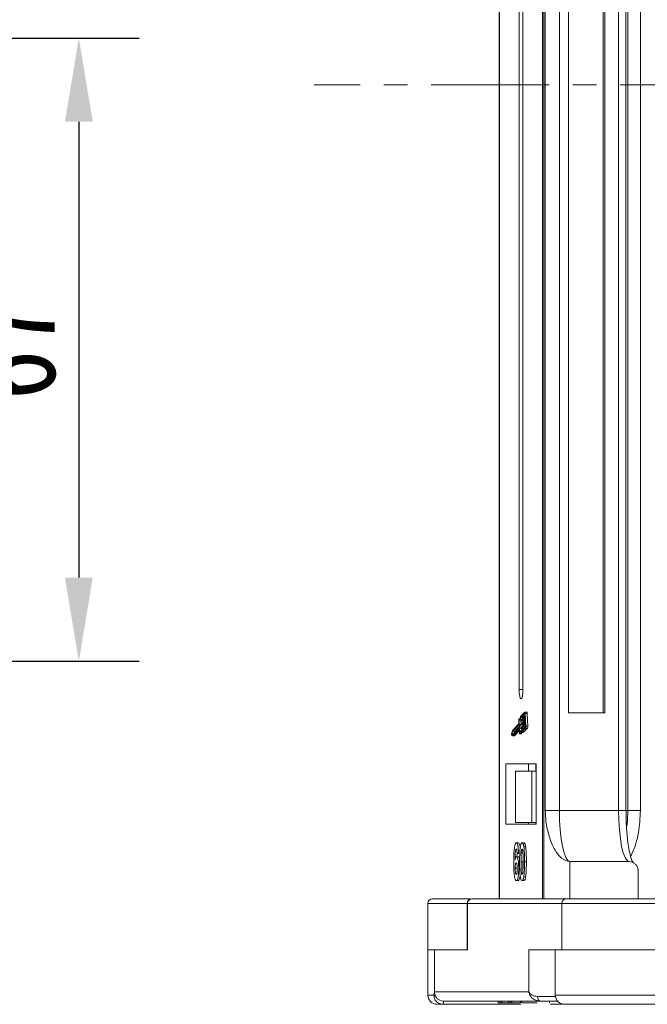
# Model space of a CAD drawing. Header units: millimetres. Extents: x -855 to 619, y 109 to 1142.
# Tile 4 of 74: x -426 to -358, y 344 to 450. Entities that reach past the tile are written whole.
import ezdxf

# ---------------------------------------------------------------- set-up
doc = ezdxf.new("R2010")
doc.units = ezdxf.units.MM
doc.linetypes.add('CENTERX2', pattern=[20.32, 12.7, -2.54, 2.54, -2.54])
doc.styles.get("Standard").update_dxf_attribs({"font": '仿宋_GB2312.ttf', "width": 0.8})
doc.dimstyles.new('副本 ISO-45.1', dxfattribs={"dimtxt": 10, "dimasz": 9, "dimexe": 6.5, "dimexo": 0.625, "dimgap": 2.5, "dimtad": 1, "dimdsep": 46, "dimtxsty": 'Standard', "dimcen": 2.5, "dimadec": 0, "dimazin": 0, "dimtfac": 1, "dimtmove": 0, "dimatfit": 3, "dimfxl": 0, "dimarcsym": 0})

# ---------------------------------------------------------------- blocks, each defined once
blk = doc.blocks.new('*D3071')
at = {"color": 0, "lineweight": -2}
for p, q in [((-482.43, 447.62), (-412.86, 447.62)), ((-419.36, 438.62), (-419.36, 389.62)), ((-482.43, 380.62), (-412.86, 380.62))]:
    blk.add_line(p, q, dxfattribs=at)
at = {"color": 0, "lineweight": 9}
for points in [[(-420.86, 438.62), (-417.86, 438.62), (-419.36, 447.62)], [(-420.86, 389.62), (-417.86, 389.62), (-419.36, 380.62)]]:
    blk.add_solid(points, dxfattribs=at)
at = {"layer": 'Defpoints', "color": 0, "lineweight": 9}
for p in [(-483.05, 447.62), (-483.05, 380.62), (-419.36, 380.62)]:
    blk.add_point(p, dxfattribs=at)
at = {"color": 0, "lineweight": 9, "insert": (-426.86, 414.12), "char_height": 10, "attachment_point": 5, "rotation": 90}
blk.add_mtext('67', dxfattribs=at)

msp = doc.modelspace()

# ---------------------------------------------------------------- linework, layer by layer
at = {"color": 7, "linetype": 'Continuous', "lineweight": 15}
for p, q in [((-374.172, 530.098), (-374.172, 442.598)), ((-374.13, 442.598), (-374.13, 530.098)), ((-369.513, 530.098), (-369.513, 442.598)), ((-369.384, 442.598), (-369.384, 530.098)), ((-369.215, 520.598), (-369.215, 442.598)), ((-367.694, 442.598), (-367.694, 520.598)), ((-361.332, 520.598), (-361.332, 442.598)), ((-360.536, 442.598), (-360.536, 520.598)), ((-360.33, 520.598), (-360.33, 442.598)), ((-358.983, 442.598), (-358.983, 520.598)), ((-366.716, 510.098), (-366.716, 442.598)), ((-363.005, 442.598), (-363.005, 510.098)), ((-362.8, 442.598), (-362.8, 510.098)), ((-372.026, 507.598), (-372.026, 442.598)), ((-371.617, 442.598), (-371.617, 507.598)), ((-374.172, 442.598), (-374.172, 355.098)), ((-374.13, 355.098), (-374.13, 442.598)), ((-372.026, 442.598), (-372.026, 377.598)), ((-371.617, 377.598), (-371.617, 442.598)), ((-369.513, 442.598), (-369.513, 355.098)), ((-369.384, 355.098), (-369.384, 442.598)), ((-369.215, 442.598), (-369.215, 364.598)), ((-367.694, 364.598), (-367.694, 442.598)), ((-366.716, 442.598), (-366.716, 375.098)), ((-363.005, 375.098), (-363.005, 442.598)), ((-362.8, 375.098), (-362.8, 442.598)), ((-361.332, 442.598), (-361.332, 364.598)), ((-360.536, 364.598), (-360.536, 442.598)), ((-360.33, 442.598), (-360.33, 364.598)), ((-358.983, 364.598), (-358.983, 442.598)), ((-371.617, 377.598), (-372.026, 377.598)), ((-371.404, 375.164), (-371.87, 374.683)), ((-371.399, 375.05), (-371.858, 374.576)), ((-371.801, 374.334), (-371.375, 374.774)), ((-371.662, 374.576), (-371.379, 374.868)), ((-371.394, 375.05), (-371.399, 375.05)), ((-371.201, 375.168), (-371.397, 375.168)), ((-371.375, 374.774), (-371.385, 375.004)), ((-371.302, 373.65), (-371.361, 375.029)), ((-371.361, 375.029), (-371.166, 375.029)), ((-371.106, 373.65), (-371.166, 375.029)), ((-366.716, 375.098), (-362.8, 375.098)), ((-372.04, 373.908), (-372.735, 373.19)), ((-372.017, 373.811), (-372.725, 373.08)), ((-372.529, 373.08), (-371.821, 373.811)), ((-372.059, 374.352), (-372.04, 373.908)), ((-371.959, 374.423), (-372.047, 374.423)), ((-372.044, 374.422), (-371.96, 374.422)), ((-372.031, 374.29), (-372.012, 373.846)), ((-371.821, 373.811), (-372.017, 373.811)), ((-371.817, 373.846), (-372.012, 373.846)), ((-372.002, 374.28), (-371.806, 374.28)), ((-371.662, 374.576), (-371.858, 374.576)), ((-371.817, 373.846), (-371.835, 374.28)), ((-371.803, 374.242), (-371.806, 374.3)), ((-371.797, 374.219), (-371.601, 374.219)), ((-371.37, 374.66), (-371.796, 374.22)), ((-371.6, 374.22), (-371.796, 374.22)), ((-371.786, 373.84), (-371.788, 373.897)), ((-371.784, 373.932), (-371.358, 374.372)), ((-371.78, 373.817), (-371.584, 373.817)), ((-371.353, 374.257), (-371.779, 373.817)), ((-371.583, 373.817), (-371.779, 373.817)), ((-371.766, 373.53), (-371.34, 373.97)), ((-371.335, 373.855), (-371.761, 373.415)), ((-371.6, 374.22), (-371.362, 374.466)), ((-371.583, 373.817), (-371.344, 374.064)), ((-371.565, 373.415), (-371.327, 373.662)), ((-371.358, 374.372), (-371.37, 374.66)), ((-371.34, 373.97), (-371.353, 374.257)), ((-371.325, 373.625), (-371.335, 373.855)), ((-372.735, 373.19), (-372.837, 372.839)), ((-372.833, 372.733), (-372.71, 372.615)), ((-372.725, 373.08), (-372.8, 372.822)), ((-372.8, 372.822), (-372.71, 372.735)), ((-372.626, 372.822), (-372.8, 372.822)), ((-372.529, 373.08), (-372.725, 373.08)), ((-372.71, 372.735), (-372.002, 373.466)), ((-372.71, 372.615), (-372.021, 373.327)), ((-372.514, 372.615), (-372.71, 372.615)), ((-372.595, 372.854), (-372.529, 373.08)), ((-372.514, 372.615), (-372.006, 373.14)), ((-372.018, 373.327), (-372.021, 373.327)), ((-372.013, 373.305), (-371.996, 372.889)), ((-371.805, 373.467), (-372.001, 373.467)), ((-371.995, 373.444), (-371.976, 373)), ((-371.799, 373.444), (-371.995, 373.444)), ((-371.984, 372.842), (-371.788, 372.842)), ((-371.781, 372.854), (-371.976, 372.854)), ((-371.726, 373.152), (-371.868, 373.152)), ((-371.787, 373.152), (-371.799, 373.444)), ((-371.796, 372.959), (-371.33, 373.441)), ((-371.6, 372.959), (-371.796, 372.959)), ((-371.793, 373.082), (-371.335, 373.556)), ((-371.768, 373.438), (-371.771, 373.495)), ((-371.762, 373.415), (-371.567, 373.415)), ((-371.565, 373.415), (-371.761, 373.415)), ((-371.6, 372.959), (-371.134, 373.441)), ((-371.33, 373.441), (-371.134, 373.441)), ((-371.106, 373.65), (-371.302, 373.65)), ((-370.185, 369.598), (-373.457, 369.598)), ((-373.457, 369.598), (-373.457, 363.098)), ((-371.01, 369.598), (-371.01, 368.798)), ((-370.228, 369.598), (-370.228, 368.798)), ((-370.185, 363.098), (-370.185, 369.598)), ((-372.397, 368.798), (-372.397, 363.298)), ((-372.397, 368.798), (-370.658, 368.798)), ((-370.658, 363.298), (-370.658, 368.798)), ((-370.658, 368.798), (-370.185, 368.798)), ((-369.215, 364.598), (-367.694, 364.598)), ((-367.694, 364.598), (-361.332, 364.598)), ((-361.332, 364.598), (-360.536, 364.598)), ((-360.536, 364.598), (-360.33, 364.598)), ((-360.33, 364.598), (-358.983, 364.598)), ((-373.457, 363.098), (-370.185, 363.098)), ((-372.397, 363.298), (-370.658, 363.298)), ((-371.01, 363.298), (-371.01, 363.098)), ((-370.185, 363.298), (-370.658, 363.298)), ((-370.228, 363.098), (-370.228, 363.298)), ((-372.315, 361.098), (-372.119, 361.098)), ((-371.708, 361.098), (-371.512, 361.098)), ((-372.09, 360.054), (-372.248, 359.97)), ((-372.248, 359.97), (-372.052, 359.97)), ((-371.604, 360.039), (-371.8, 360.039)), ((-371.52, 360.687), (-371.325, 360.687)), ((-372.311, 359.611), (-372.115, 359.611)), ((-371.818, 359.071), (-371.622, 359.071)), ((-371.44, 359.071), (-371.244, 359.071)), ((-366.57, 359.098), (-366.57, 355.098)), ((-366.57, 359.098), (-360.207, 359.098)), ((-372.447, 358.369), (-372.251, 358.369)), ((-372.069, 358.351), (-371.959, 358.351)), ((-359.228, 355.098), (-359.228, 358.098)), ((-372.327, 357.047), (-372.131, 357.047)), ((-371.708, 357.047), (-371.512, 357.047)), ((-371.521, 357.453), (-371.325, 357.453)), ((-366.941, 355.098), (-377.079, 355.098)), ((-366.941, 355.098), (-366.57, 355.098)), ((-381.84, 354.598), (-381.84, 349.598)), ((-381.84, 354.598), (-377.61, 354.598)), ((-377.61, 354.598), (-377.61, 349.598)), ((-377.61, 354.598), (-377.568, 354.598)), ((-377.568, 354.598), (-367.431, 354.598)), ((-377.568, 349.598), (-377.568, 354.598)), ((-367.431, 354.598), (-367.431, 349.598)), ((-367.431, 354.598), (-342.98, 354.598)), ((-381.84, 349.598), (-381.84, 344.748)), ((-381.84, 349.598), (-381.132, 349.598)), ((-381.132, 345.098), (-381.132, 349.598)), ((-381.132, 349.598), (-377.568, 349.598)), ((-370.995, 349.598), (-370.995, 345.098)), ((-367.431, 349.598), (-370.995, 349.598)), ((-368.139, 349.598), (-368.139, 344.748)), ((-367.431, 349.598), (-355.766, 349.598)), ((-381.179, 344.748), (-381.132, 345.098)), ((-370.995, 345.098), (-381.132, 345.098)), ((-381.84, 344.748), (-381.179, 344.748)), ((-380.153, 344.098), (-369.787, 344.098)), ((-380.151, 344.098), (-374.278, 344.098)), ((-374.278, 344.098), (-374.278, 343.898)), ((-374.081, 344.098), (-374.081, 343.898)), ((-373.871, 344.098), (-373.871, 343.898)), ((-373.176, 344.098), (-373.176, 343.898)), ((-373.006, 344.098), (-373.006, 343.898)), ((-372.809, 344.098), (-372.809, 343.898)), ((-371.827, 344.098), (-371.827, 343.898)), ((-371.759, 344.098), (-371.759, 343.898)), ((-370.037, 344.598), (-368.127, 344.598)), ((-369.739, 344.098), (-369.825, 344.106)), ((-368.756, 344.098), (-368.756, 343.898)), ((-368.139, 344.748), (-355.947, 344.748)), ((-380.223, 343.748), (-380.226, 343.748)), ((-371.824, 343.748), (-380.223, 343.748)), ((-374.278, 343.898), (-374.081, 343.898)), ((-374.081, 343.898), (-373.871, 343.898)), ((-373.871, 343.898), (-373.176, 343.898)), ((-373.176, 343.898), (-373.006, 343.898)), ((-373.006, 343.898), (-372.809, 343.898)), ((-372.809, 343.898), (-371.923, 343.898)), ((-367.307, 343.748), (-368.692, 343.748))]:
    msp.add_line(p, q, dxfattribs=at)
at = {"color": 1, "linetype": 'CENTERX2', "lineweight": 13}
msp.add_line((444.01, 442.598), (-394.073, 442.598), dxfattribs=at)
at = {"color": 7, "linetype": 'Continuous', "lineweight": 15, "flags": 128}
for points in [[(-372.026, 377.598), (-372.01, 377.215), (-371.966, 376.891), (-371.899, 376.674), (-371.821, 376.598), (-371.743, 376.674), (-371.677, 376.891), (-371.632, 377.215), (-371.617, 377.598)], [(-371.404, 375.164), (-371.397, 375.168), (-371.39, 375.165), (-371.383, 375.156), (-371.377, 375.14), (-371.372, 375.118), (-371.367, 375.092), (-371.364, 375.061), (-371.361, 375.029)], [(-371.385, 375.004), (-371.386, 375.015), (-371.387, 375.025), (-371.388, 375.034), (-371.39, 375.041), (-371.392, 375.047), (-371.395, 375.05), (-371.397, 375.051), (-371.399, 375.05)], [(-371.166, 375.029), (-371.168, 375.061), (-371.171, 375.092), (-371.176, 375.118), (-371.181, 375.14), (-371.188, 375.156), (-371.194, 375.165), (-371.201, 375.168)], [(-372.059, 374.352), (-372.059, 374.367), (-372.058, 374.382), (-372.057, 374.395), (-372.055, 374.407), (-372.053, 374.416), (-372.05, 374.421), (-372.047, 374.423), (-372.044, 374.422)], [(-372.044, 374.422), (-372.021, 374.402), (-371.997, 374.398), (-371.973, 374.409), (-371.95, 374.436), (-371.928, 374.477), (-371.907, 374.533), (-371.887, 374.602), (-371.87, 374.683)], [(-371.858, 374.576), (-371.875, 374.498), (-371.895, 374.431), (-371.916, 374.375), (-371.938, 374.331), (-371.961, 374.301), (-371.984, 374.284), (-372.008, 374.28), (-372.031, 374.29)], [(-371.796, 374.22), (-371.797, 374.219), (-371.798, 374.219), (-371.799, 374.221), (-371.8, 374.224), (-371.801, 374.227), (-371.802, 374.232), (-371.803, 374.237), (-371.803, 374.242)], [(-371.779, 373.817), (-371.78, 373.817), (-371.781, 373.817), (-371.782, 373.819), (-371.783, 373.821), (-371.784, 373.825), (-371.785, 373.829), (-371.785, 373.835), (-371.786, 373.84)], [(-371.695, 374.444), (-371.68, 374.498), (-371.662, 374.576)], [(-371.601, 374.219), (-371.601, 374.219), (-371.6, 374.22)], [(-371.584, 373.817), (-371.584, 373.817), (-371.583, 373.817)], [(-372.021, 373.327), (-372.019, 373.328), (-372.018, 373.327), (-372.017, 373.326), (-372.016, 373.323), (-372.015, 373.32), (-372.014, 373.315), (-372.014, 373.31), (-372.013, 373.305)], [(-372.002, 373.466), (-372.001, 373.467), (-372, 373.467), (-371.999, 373.465), (-371.998, 373.462), (-371.997, 373.459), (-371.996, 373.454), (-371.995, 373.449), (-371.995, 373.444)], [(-371.976, 372.854), (-371.979, 372.847), (-371.982, 372.843), (-371.985, 372.843), (-371.988, 372.846), (-371.991, 372.853), (-371.993, 372.863), (-371.995, 372.875), (-371.996, 372.889)], [(-371.976, 373), (-371.955, 373.056), (-371.933, 373.099), (-371.91, 373.13), (-371.887, 373.147), (-371.863, 373.151), (-371.839, 373.142), (-371.816, 373.118), (-371.793, 373.082)], [(-371.976, 372.854), (-371.957, 372.919), (-371.935, 372.97), (-371.912, 373.007), (-371.889, 373.028), (-371.865, 373.034), (-371.841, 373.025), (-371.818, 372.999), (-371.796, 372.959)], [(-371.799, 373.444), (-371.8, 373.449), (-371.8, 373.454), (-371.801, 373.459), (-371.802, 373.462), (-371.803, 373.465), (-371.804, 373.467), (-371.805, 373.467)], [(-371.788, 372.842), (-371.786, 372.843), (-371.783, 372.847), (-371.781, 372.854)], [(-371.781, 372.854), (-371.761, 372.919), (-371.744, 372.959)], [(-371.761, 373.415), (-371.762, 373.415), (-371.764, 373.415), (-371.765, 373.417), (-371.766, 373.419), (-371.767, 373.423), (-371.767, 373.427), (-371.768, 373.432), (-371.768, 373.438)], [(-371.567, 373.415), (-371.567, 373.415), (-371.565, 373.415)], [(-366.57, 359.098), (-366.789, 359.203), (-367, 359.516), (-367.195, 360.025), (-367.365, 360.709), (-367.505, 361.542), (-367.609, 362.493), (-367.673, 363.525), (-367.694, 364.598)], [(-361.332, 364.598), (-361.31, 363.525), (-361.246, 362.493), (-361.142, 361.542), (-361.002, 360.709), (-360.832, 360.025), (-360.637, 359.516), (-360.426, 359.203), (-360.207, 359.098)], [(-360.33, 364.598), (-360.379, 363.525), (-360.456, 362.884)], [(-369.787, 344.098), (-369.836, 344.107), (-369.883, 344.136), (-369.926, 344.182), (-369.964, 344.244), (-369.995, 344.32), (-370.018, 344.406), (-370.033, 344.5), (-370.037, 344.598)]]:
    msp.add_lwpolyline(points, dxfattribs=at)
at = {"color": 7, "linetype": 'Continuous', "lineweight": 15}
for centre, radius, start, end in [((-372.081, 373.837), 0.0693, 337.74345, 7.08697), ((-371.885, 373.837), 0.0693, 337.74345, 7.08697), ((-371.737, 374.308), 0.0693, 157.74345, 187.08697), ((-371.719, 373.906), 0.0693, 157.74345, 187.08697), ((-372.668, 372.793), 0.175, 164.87557, 200.07226), ((-371.702, 373.504), 0.0693, 157.74345, 187.08697), ((-371.463, 373.608), 0.139, 337.74345, 7.08697), ((-371.715, 373.598), 0.416, 337.74345, 7.08697), ((-371.519, 373.598), 0.416, 337.74345, 7.08697), ((-381.34, 354.598), 0.5, 90, 180), ((-377.11, 354.598), 0.5, 90, 180), ((-377.073, 354.603), 0.495, 90.61838, 180.60531), ((-366.936, 354.603), 0.495, 90.61838, 180.60531), ((-380.84, 344.748), 1, 180, 270), ((-380.951, 344.879), 0.263, 209.77451, 255.89078), ((-380.636, 344.015), 0.49, 326.88023, 9.69209), ((-380.633, 344.014), 0.489, 327.0089, 9.87621), ((-367.139, 344.748), 1, 180, 270)]:
    msp.add_arc(centre, radius, start, end, dxfattribs=at)
for points, knots in [([(-369.215, 364.598), (-369.197, 364.207), (-369.151, 363.208), (-368.81, 361.754), (-368.242, 360.341), (-367.469, 359.305), (-366.869, 359.167), (-366.57, 359.098)], [0, 0, 0, 0, 0.1257134, 0.3212757, 0.5244662, 0.763484, 1, 1, 1, 1]), ([(-359.793, 358.985), (-359.826, 359.052), (-359.898, 359.197), (-360.059, 359.69), (-360.22, 360.421), (-360.354, 361.315), (-360.439, 362.15), (-360.495, 362.955), (-360.53, 363.759), (-360.534, 364.326), (-360.536, 364.598)], [0, 0, 0, 0, 0.108442, 0.232345, 0.40408, 0.5549239, 0.6757361, 0.7756367, 0.8922981, 1, 1, 1, 1]), ([(-360.042, 359.673), (-359.979, 359.779), (-359.753, 360.159), (-359.459, 361.017), (-359.083, 362.518), (-359.022, 363.779), (-358.983, 364.598)], [0, 0, 0, 0, 0.0930175, 0.3318066, 0.5656337, 1, 1, 1, 1]), ([(-372.604, 359.044), (-372.604, 359.177), (-372.602, 359.579), (-372.583, 360.135), (-372.526, 360.643), (-372.456, 360.946), (-372.38, 361.083), (-372.332, 361.094), (-372.315, 361.098)], [0, 0, 0, 0, 0.1423372, 0.4291269, 0.5899433, 0.7512055, 0.9098946, 1, 1, 1, 1]), ([(-372.315, 361.098), (-372.287, 361.087), (-372.237, 361.068), (-372.173, 360.884), (-372.123, 360.607), (-372.1, 360.31), (-372.092, 360.111), (-372.09, 360.054)], [0, 0, 0, 0, 0.2426908, 0.4390024, 0.635006, 0.8950587, 1, 1, 1, 1]), ([(-371.955, 360.739), (-371.957, 360.754), (-371.972, 360.876), (-372.019, 361.012), (-372.075, 361.092), (-372.109, 361.096), (-372.119, 361.098)], [0, 0, 0, 0, 0.0593233, 0.4679808, 0.8326799, 1, 1, 1, 1]), ([(-371.894, 360.692), (-371.885, 360.742), (-371.867, 360.844), (-371.832, 360.959), (-371.793, 361.042), (-371.759, 361.08), (-371.73, 361.095), (-371.715, 361.097), (-371.708, 361.098)], [0, 0, 0, 0, 0.1937762, 0.3936, 0.5878635, 0.7889077, 0.894169, 1, 1, 1, 1]), ([(-371.708, 361.098), (-371.694, 361.096), (-371.666, 361.091), (-371.626, 361.047), (-371.587, 360.97), (-371.557, 360.871), (-371.535, 360.773), (-371.525, 360.715), (-371.52, 360.687)], [0, 0, 0, 0, 0.1926273, 0.3886837, 0.5820134, 0.7832006, 0.8910383, 1, 1, 1, 1]), ([(-371.325, 360.687), (-371.334, 360.737), (-371.352, 360.838), (-371.386, 360.956), (-371.425, 361.04), (-371.46, 361.08), (-371.489, 361.095), (-371.504, 361.097), (-371.512, 361.098)], [0, 0, 0, 0, 0.1927947, 0.3911333, 0.5845836, 0.7850802, 0.8922288, 1, 1, 1, 1]), ([(-372.335, 360.431), (-372.346, 360.426), (-372.368, 360.415), (-372.399, 360.315), (-372.428, 360.143), (-372.45, 359.781), (-372.455, 359.481), (-372.459, 359.276)], [0, 0, 0, 0, 0.1120492, 0.2243802, 0.3701146, 0.5702758, 1, 1, 1, 1]), ([(-372.248, 359.97), (-372.25, 360.047), (-372.254, 360.169), (-372.273, 360.314), (-372.294, 360.394), (-372.316, 360.427), (-372.33, 360.43), (-372.335, 360.431)], [0, 0, 0, 0, 0.33383999, 0.52454673, 0.71637239, 0.89182439, 1, 1, 1, 1]), ([(-372.257, 359.582), (-372.256, 359.613), (-372.254, 359.744), (-372.247, 359.872), (-372.241, 359.97)], [0, 0, 0, 0, 0.23294879, 1, 1, 1, 1]), ([(-371.975, 359.079), (-371.975, 359.212), (-371.973, 359.515), (-371.959, 360.043), (-371.93, 360.463), (-371.898, 360.669), (-371.894, 360.692)], [0, 0, 0, 0, 0.2373811, 0.5389182, 0.9490817, 1, 1, 1, 1]), ([(-371.818, 359.071), (-371.818, 359.137), (-371.817, 359.271), (-371.816, 359.451), (-371.814, 359.613), (-371.811, 359.756), (-371.807, 359.898), (-371.803, 359.992), (-371.8, 360.039)], [0, 0, 0, 0, 0.20527, 0.4106157, 0.5571475, 0.7038444, 0.8514751, 1, 1, 1, 1]), ([(-371.8, 360.039), (-371.795, 360.108), (-371.788, 360.22), (-371.765, 360.346), (-371.74, 360.412), (-371.72, 360.429), (-371.709, 360.431), (-371.708, 360.431)], [0, 0, 0, 0, 0.3348035, 0.5425606, 0.750382, 0.9707212, 1, 1, 1, 1]), ([(-371.708, 360.431), (-371.696, 360.425), (-371.675, 360.415), (-371.649, 360.341), (-371.626, 360.2), (-371.606, 359.929), (-371.598, 359.532), (-371.598, 359.226), (-371.597, 359.071)], [0, 0, 0, 0, 0.1056461, 0.1862213, 0.267042, 0.4315406, 0.7127076, 1, 1, 1, 1]), ([(-371.52, 360.687), (-371.512, 360.633), (-371.496, 360.523), (-371.475, 360.291), (-371.456, 359.996), (-371.446, 359.665), (-371.441, 359.355), (-371.44, 359.165), (-371.44, 359.071)], [0, 0, 0, 0, 0.11843199, 0.23932891, 0.44943356, 0.66417845, 0.83182006, 1, 1, 1, 1]), ([(-371.244, 359.071), (-371.245, 359.204), (-371.246, 359.502), (-371.259, 359.992), (-371.285, 360.414), (-371.316, 360.631), (-371.325, 360.687)], [0, 0, 0, 0, 0.23677467, 0.52792764, 0.87833366, 1, 1, 1, 1]), ([(-372.327, 357.047), (-372.354, 357.057), (-372.41, 357.078), (-372.483, 357.279), (-372.543, 357.584), (-372.592, 358.12), (-372.603, 358.631), (-372.604, 358.986), (-372.604, 359.044)], [0, 0, 0, 0, 0.1482689, 0.2976473, 0.4424214, 0.6078512, 0.9356585, 1, 1, 1, 1]), ([(-372.459, 359.276), (-372.449, 359.324), (-372.43, 359.422), (-372.4, 359.514), (-372.374, 359.563), (-372.354, 359.591), (-372.333, 359.607), (-372.318, 359.609), (-372.311, 359.611)], [0, 0, 0, 0, 0.24365362, 0.49576024, 0.6178923, 0.74150292, 0.8700251, 1, 1, 1, 1]), ([(-372.447, 358.369), (-372.446, 358.451), (-372.444, 358.587), (-372.426, 358.757), (-372.401, 358.865), (-372.37, 358.934), (-372.348, 358.941), (-372.338, 358.944)], [0, 0, 0, 0, 0.2767209, 0.4568705, 0.6370074, 0.8240683, 1, 1, 1, 1]), ([(-372.338, 358.944), (-372.324, 358.939), (-372.298, 358.929), (-372.265, 358.834), (-372.241, 358.699), (-372.228, 358.515), (-372.227, 358.382), (-372.227, 358.312)], [0, 0, 0, 0, 0.21375674, 0.39494411, 0.57658486, 0.77731093, 1, 1, 1, 1]), ([(-372.311, 359.611), (-372.283, 359.598), (-372.228, 359.574), (-372.156, 359.358), (-372.102, 359.056), (-372.073, 358.703), (-372.071, 358.459), (-372.069, 358.351)], [0, 0, 0, 0, 0.2102159, 0.4219747, 0.6200164, 0.8310369, 1, 1, 1, 1]), ([(-371.973, 359.377), (-371.974, 359.382), (-371.995, 359.488), (-372.046, 359.584), (-372.095, 359.603), (-372.115, 359.611)], [0, 0, 0, 0, 0.0254344, 0.59629461, 1, 1, 1, 1]), ([(-371.708, 357.047), (-371.735, 357.057), (-371.791, 357.077), (-371.863, 357.275), (-371.922, 357.589), (-371.97, 358.2), (-371.973, 358.72), (-371.975, 359.079)], [0, 0, 0, 0, 0.1475277, 0.2965695, 0.43214, 0.6087374, 1, 1, 1, 1]), ([(-371.708, 357.713), (-371.722, 357.721), (-371.744, 357.734), (-371.77, 357.821), (-371.791, 357.971), (-371.81, 358.243), (-371.816, 358.633), (-371.817, 358.924), (-371.818, 359.071)], [0, 0, 0, 0, 0.12535101, 0.20219736, 0.27918241, 0.45974211, 0.72796797, 1, 1, 1, 1]), ([(-371.61, 358.214), (-371.614, 358.353), (-371.622, 358.637), (-371.622, 358.924), (-371.622, 359.071)], [0, 0, 0, 0, 0.4880554, 1, 1, 1, 1]), ([(-371.597, 359.071), (-371.598, 359.004), (-371.598, 358.871), (-371.599, 358.69), (-371.601, 358.529), (-371.604, 358.387), (-371.608, 358.245), (-371.613, 358.152), (-371.615, 358.106)], [0, 0, 0, 0, 0.2059417, 0.4119594, 0.558149, 0.7045024, 0.8518015, 1, 1, 1, 1]), ([(-371.44, 359.071), (-371.441, 358.937), (-371.442, 358.634), (-371.456, 358.114), (-371.484, 357.691), (-371.516, 357.483), (-371.521, 357.453)], [0, 0, 0, 0, 0.2366286, 0.5373614, 0.9329864, 1, 1, 1, 1]), ([(-371.325, 357.453), (-371.317, 357.507), (-371.301, 357.617), (-371.279, 357.848), (-371.261, 358.147), (-371.25, 358.479), (-371.245, 358.788), (-371.245, 358.976), (-371.244, 359.071)], [0, 0, 0, 0, 0.11827, 0.2388803, 0.4507318, 0.6672091, 0.8333396, 1, 1, 1, 1]), ([(-360.207, 359.098), (-360.097, 359.087), (-359.877, 359.065), (-359.584, 358.892), (-359.362, 358.638), (-359.245, 358.357), (-359.233, 358.172), (-359.228, 358.098)], [0, 0, 0, 0, 0.21469386, 0.42938772, 0.64408158, 0.85877544, 1, 1, 1, 1]), ([(-372.33, 357.713), (-372.344, 357.72), (-372.372, 357.735), (-372.407, 357.852), (-372.433, 358.009), (-372.445, 358.191), (-372.446, 358.311), (-372.447, 358.369)], [0, 0, 0, 0, 0.2079047, 0.4199807, 0.6306256, 0.821735, 1, 1, 1, 1]), ([(-372.227, 358.312), (-372.228, 358.226), (-372.229, 358.088), (-372.244, 357.909), (-372.266, 357.8), (-372.296, 357.726), (-372.318, 357.718), (-372.33, 357.713)], [0, 0, 0, 0, 0.2886974, 0.4635526, 0.6399417, 0.8018084, 1, 1, 1, 1]), ([(-372.069, 358.351), (-372.071, 358.217), (-372.074, 357.947), (-372.108, 357.565), (-372.166, 357.266), (-372.243, 357.075), (-372.299, 357.056), (-372.327, 357.047)], [0, 0, 0, 0, 0.1978309, 0.3972998, 0.5989102, 0.7987412, 1, 1, 1, 1]), ([(-372.251, 358.369), (-372.251, 358.453), (-372.251, 358.552), (-372.241, 358.634), (-372.24, 358.646)], [0, 0, 0, 0, 0.8583069, 1, 1, 1, 1]), ([(-372.236, 358.021), (-372.241, 358.079), (-372.25, 358.191), (-372.251, 358.311), (-372.251, 358.369)], [0, 0, 0, 0, 0.5158221, 1, 1, 1, 1]), ([(-371.615, 358.106), (-371.62, 358.037), (-371.628, 357.925), (-371.65, 357.8), (-371.674, 357.734), (-371.695, 357.716), (-371.706, 357.714), (-371.708, 357.713)], [0, 0, 0, 0, 0.3336776, 0.5404125, 0.7472639, 0.9612091, 1, 1, 1, 1]), ([(-372.131, 357.047), (-372.103, 357.055), (-372.047, 357.073), (-371.975, 357.262), (-371.929, 357.451), (-371.917, 357.583), (-371.916, 357.6)], [0, 0, 0, 0, 0.324043, 0.6513255, 0.9563354, 1, 1, 1, 1]), ([(-371.521, 357.453), (-371.53, 357.403), (-371.549, 357.301), (-371.583, 357.185), (-371.622, 357.102), (-371.656, 357.064), (-371.685, 357.049), (-371.7, 357.047), (-371.708, 357.047)], [0, 0, 0, 0, 0.1937693, 0.3935642, 0.587886, 0.7891312, 0.8942826, 1, 1, 1, 1]), ([(-371.512, 357.047), (-371.498, 357.049), (-371.471, 357.054), (-371.43, 357.096), (-371.391, 357.174), (-371.362, 357.271), (-371.34, 357.369), (-371.33, 357.425), (-371.325, 357.453)], [0, 0, 0, 0, 0.1935935, 0.3905015, 0.584817, 0.7868303, 0.8928684, 1, 1, 1, 1]), ([(-377.254, 355.098), (-377.713, 355.098), (-378.702, 355.098), (-379.826, 355.098), (-380.711, 355.098), (-381.194, 355.098), (-381.395, 355.098), (-381.339, 355.098), (-381.338, 355.098)], [0, 0, 0, 0, 0.1787693, 0.3844042, 0.5900065, 0.7956414, 0.9969601, 1, 1, 1, 1]), ([(-342.677, 355.098), (-342.954, 355.098), (-344.317, 355.098), (-346.705, 355.098), (-349.796, 355.098), (-352.74, 355.098), (-355.494, 355.098), (-358.007, 355.098), (-360.26, 355.098), (-362.421, 355.098), (-364.359, 355.098), (-365.97, 355.098), (-366.621, 355.098), (-366.941, 355.098)], [0, 0, 0, 0, 0.0230374, 0.1133758, 0.2056219, 0.2978826, 0.3901287, 0.4823893, 0.5727135, 0.6630519, 0.7785924, 0.8909864, 1, 1, 1, 1]), ([(-370.995, 345.098), (-370.91, 344.981), (-370.777, 344.801), (-370.394, 344.629), (-370.149, 344.608), (-370.037, 344.598)], [0, 0, 0, 0, 0.4984129, 0.772928, 1, 1, 1, 1]), ([(-369.787, 344.098), (-369.934, 344.115), (-370.245, 344.15), (-370.621, 344.401), (-370.892, 344.73), (-370.96, 344.975), (-370.995, 345.098)], [0, 0, 0, 0, 0.2343503, 0.4981953, 0.748869, 1, 1, 1, 1]), ([(-380.226, 343.748), (-380.314, 343.755), (-380.476, 343.769), (-380.715, 343.871), (-380.906, 344.017), (-381.048, 344.201), (-381.135, 344.383), (-381.181, 344.57), (-381.18, 344.692), (-381.179, 344.748)], [0, 0, 0, 0, 0.172016, 0.3127556, 0.4995985, 0.630391, 0.7580256, 0.8892284, 1, 1, 1, 1]), ([(-381.015, 344.623), (-380.953, 344.529), (-380.829, 344.342), (-380.542, 344.161), (-380.305, 344.101), (-380.174, 344.098), (-380.153, 344.098)], [0, 0, 0, 0, 0.3133347, 0.6266911, 0.9400476, 1, 1, 1, 1]), ([(-380.153, 344.098), (-380.153, 344.098), (-380.153, 344.098), (-380.152, 344.098), (-380.152, 344.098), (-380.151, 344.098)], [0, 0, 0, 0, 0.3846993, 0.6923496, 1, 1, 1, 1]), ([(-367.877, 344.098), (-367.925, 344.098), (-368.055, 344.098), (-368.35, 344.098), (-368.605, 344.098), (-368.73, 344.098)], [0, 0, 0, 0, 0.2266719, 0.620276, 1, 1, 1, 1]), ([(-380.771, 343.748), (-380.776, 343.748), (-380.79, 343.748), (-380.455, 343.748), (-380.223, 343.748)], [0, 0, 0, 0, 0.3068373, 1, 1, 1, 1]), ([(-371.759, 343.898), (-371.728, 343.898), (-371.632, 343.898), (-371.306, 343.898), (-370.734, 343.898), (-370.284, 343.898), (-370.087, 343.898)], [0, 0, 0, 0, 0.1536007, 0.4650458, 0.7667217, 1, 1, 1, 1]), ([(-367.132, 343.748), (-367.103, 343.748), (-367.016, 343.748), (-366.1, 343.748), (-364.591, 343.748), (-363.028, 343.748), (-360.961, 343.748), (-358.379, 343.748), (-356.387, 343.748), (-355.406, 343.748)], [0, 0, 0, 0, 0.11124731, 0.3444083, 0.45875555, 0.57308426, 0.71943487, 0.86182967, 1, 1, 1, 1])]:
    msp.add_open_spline(points, degree=3, knots=knots, dxfattribs=at)
for points in [[(-381.132, 345.098), (-381.127, 345.015), (-381.117, 344.849), (-381.049, 344.699), (-381.015, 344.623)], [(-368.73, 344.098), (-368.914, 344.098), (-369.282, 344.098), (-369.619, 344.098), (-369.787, 344.098)]]:
    msp.add_open_spline(points, degree=3, dxfattribs=at)

# ---------------------------------------------------------------- dimensions: what is measured, and where the dimension line sits
at = {"color": 5, "lineweight": 9}
dim = msp.add_linear_dim(base=(-419.356, 380.624), p1=(-483.052, 447.624), p2=(-483.052, 380.624), angle=90, dimstyle='副本 ISO-45.1', dxfattribs=at)
dim.commit()
dim.dimension.update_dxf_attribs({"geometry": '*D3071', "text_midpoint": (-426.856, 414.124)})

doc.saveas('drawing.dxf')
